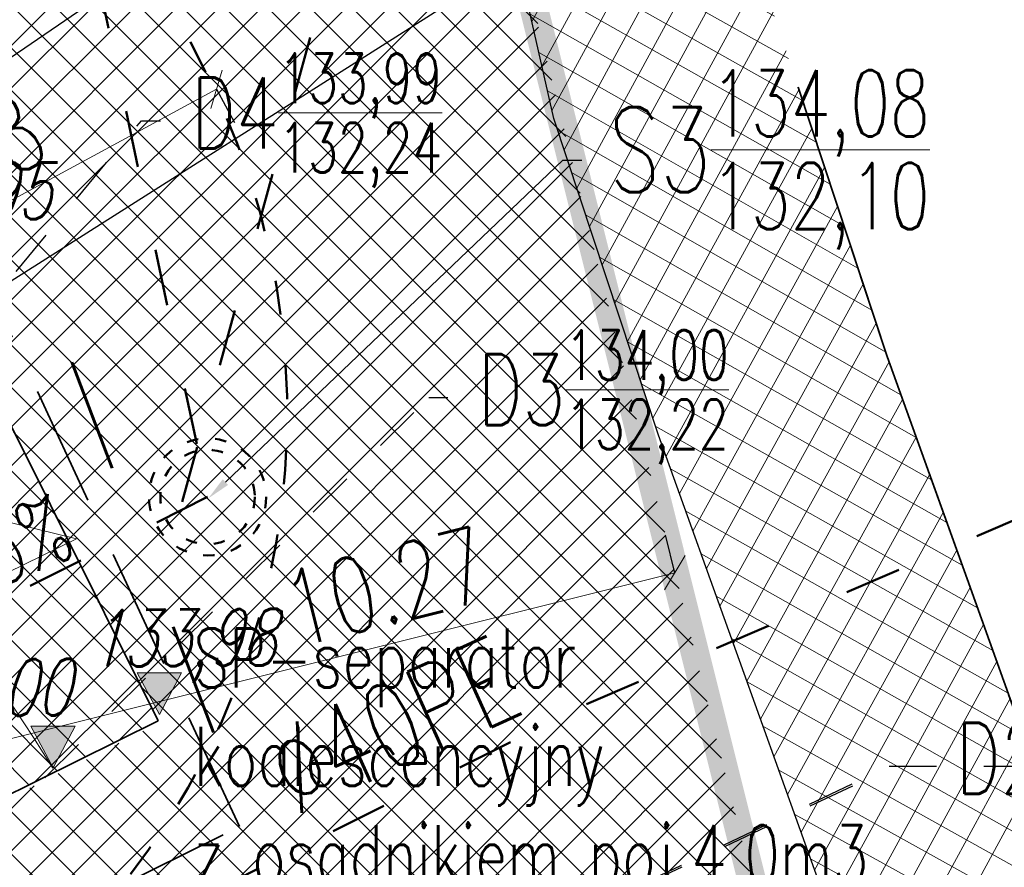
# Model space of a CAD drawing. Header units: metres. Extents: x 7472034 to 8439876, y 5890181 to 5961460.
# Tile 169 of 202: x 8439532 to 8439542, y 5890392 to 5890401. Entities that reach past the tile are written whole.
import ezdxf
from ezdxf import colors
from ezdxf.entities.mleader import LeaderData, LeaderLine
from ezdxf.math import Vec2, Vec3

# ---------------------------------------------------------------- set-up
doc = ezdxf.new("R2010")
doc.units = ezdxf.units.M
doc.header["$MEASUREMENT"] = 0
for name, pattern in [('$0$L218_500', [1, 0.5, -0.5]), ('ACAD_ISO03W100', [30, 12, -18]), ('ACAD_ISO10W100', [18, 12, -3, 0, -3]), ('BUW', [1.5, 1, -0.5]), ('CENTER', [2, 1.25, -0.25, 0.25, -0.25]), ('DASHED', [19.049999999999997, 12.7, -6.349999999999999]), ('DASHED2', [0.375, 0.25, -0.125])]:
    doc.linetypes.add(name, pattern=pattern)
doc.layers.get('0').update_dxf_attribs({"linetype": 'CONTINUOUS', "lineweight": 5})
doc.layers.get('Defpoints').update_dxf_attribs({"linetype": 'CONTINUOUS'})
for name, color, linetype in [('# oś', 3, 'CONTINUOUS'), ('100_rzut_wym_wew', 7, 'CONTINUOUS'), ('2D - Ogólne', 7, 'CONTINUOUS'), ('_IS.BLOK.KD.doziemne', 7, 'CONTINUOUS'), ('_IS.BLOK.WODA', 7, 'CONTINUOUS'), ('malowanki', 252, 'CONTINUOUS')]:
    doc.layers.add(name, color=color, linetype=linetype)
for name, color, linetype, lineweight in [('### Krawężnik', 6, 'CONTINUOUS', 35), ('### rzędne', 172, 'CONTINUOUS', 35), ('__GRANICA', 5, 'ACAD_ISO03W100', 80), ('_a_widok', 7, 'CONTINUOUS', 5), ('_IS.2P.KS.rura', 32, 'ACAD_ISO03W100', 50), ('_IS.KD.opis.2', 7, 'CONTINUOUS', 18), ('_IS.P.WOD.rura', 150, 'ACAD_ISO03W100', 50), ('_IS.P.WODA.opis.2', 152, 'CONTINUOUS', 18), ('_STREFA.ODDZIALYWANIA', 32, 'DASHED2', 35), ('a_opisy', 7, 'CONTINUOUS', 18), ('E_Kable_ziemia2', 10, 'DASHED', 35), ('E_OPIS_170', 170, 'CONTINUOUS', 30), ('KOLOR-OBIEKT', 21, 'CONTINUOUS', 13), ('T_strefa-8', 20, 'ACAD_ISO03W100', 50), ('ZAG-obrys 018 wymiary', 7, 'CONTINUOUS', 18), ('ZAG-OBRYS070', 7, 'CONTINUOUS', 70), ('ZAG-OPIS_020', 7, 'CONTINUOUS', 25)]:
    doc.layers.add(name, color=color, linetype=linetype, lineweight=lineweight)
doc.layers.add('_IS_NO', color=11, linetype='CONTINUOUS', lineweight=20, plot=False)
doc.styles.add('DIM', font='simplex.shx', dxfattribs={"width": 0.8})
doc.styles.add('ROMANS', font='ROMANS.shx', dxfattribs={"width": 0.8})
doc.styles.add('RS', font='Romans.shx', dxfattribs={"width": 0.7})
doc.styles.add('style2', font='romans.shx', dxfattribs={"width": 0.7, "oblique": 15})
doc.dimstyles.new('1', dxfattribs={"dimscale": 0.04, "dimtxt": 5, "dimasz": 25, "dimexe": 1, "dimexo": 0, "dimgap": 1, "dimtad": 1, "dimdec": 1, "dimrnd": 0.5, "dimdsep": 46, "dimtxsty": 'ROMANS', "dimcen": 0, "dimclrt": 2, "dimadec": 0, "dimazin": 0, "dimtfac": 1, "dimtdec": 1, "dimtofl": 0, "dimtmove": 2, "dimatfit": 3, "dimfxl": 0, "dimtolj": 1, "dimarcsym": 0})
doc.dimstyles.new('DIM-WEW_500', dxfattribs={"dimscale": 5, "dimtxt": 18, "dimasz": 10, "dimexe": 4, "dimexo": 8, "dimgap": 5, "dimtad": 1, "dimlfac": 0.01, "dimzin": 9, "dimdsep": 46, "dimtxsty": 'DIM', "dimblk": 'ARCHTICK', "dimcen": 5, "dimclrt": 112, "dimadec": 4, "dimazin": 2, "dimtfac": 4, "dimtmove": 0, "dimatfit": 3, "dimldrblk": 'ARCHTICK', "dimfxl": 0, "dimtolj": 1, "dimlwd": 13, "dimarcsym": 0})
pattern_1 = [(45, (967499.2092647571, -71042.97165620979), (-0.2245064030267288, 0.2245064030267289), []), (135, (967499.2092647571, -71042.97165620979), (-0.2245064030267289, -0.2245064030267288), [])]

# ---------------------------------------------------------------- blocks, each defined once
blk = doc.blocks.new('_Oblique')
at = {"color": 0, "linetype": 'ByBlock', "lineweight": -2}
blk.add_line((-0.5, -0.5), (0.5, 0.5), dxfattribs=at)
blk = doc.blocks.new('*D65')
at = {"layer": 'Defpoints', "color": 0, "linetype": 'Continuous'}
for p in [(8439538.674382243, 5890394.801911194), (8439538.71687279, 5890394.631826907), (8439528.750976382, 5890392.142141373, 2.493151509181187e-06)]:
    blk.add_point(p, dxfattribs=at)
at = {"layer": 'ZAG-obrys 018 wymiary', "color": 0, "linetype": 'Continuous', "lineweight": -2}
for p, q in [((8439538.674382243, 5890394.801911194), (8439538.577433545, 5890395.189984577)), ((8439528.708485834, 5890392.312225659), (8439528.611537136, 5890392.700299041))]:
    blk.add_line(p, q, dxfattribs=at)
at = {"layer": 'ZAG-obrys 018 wymiary', "color": 0, "linetype": 'Continuous', "lineweight": 13}
blk.add_line((8439528.708485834, 5890392.312225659), (8439538.674382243, 5890394.801911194), dxfattribs=at)
at = {"layer": 'ZAG-obrys 018 wymiary', "color": 0, "linetype": 'Continuous', "lineweight": 13, "xscale": 0.3, "yscale": 0.3, "zscale": 0.3}
for p, rotation in [((8439538.674382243, 5890394.801911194), 14.0265651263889), ((8439528.708485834, 5890392.312225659), 194.0265651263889)]:
    blk.add_blockref('_Oblique', p, dxfattribs=dict(at, rotation=rotation))
at = {"layer": 'ZAG-obrys 018 wymiary', "color": 112, "linetype": 'Continuous', "lineweight": 25, "insert": (8439535.611968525, 5890394.655297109), "char_height": 0.8, "attachment_point": 5, "rotation": 14.026565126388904, "style": 'RS'}
blk.add_mtext('\\A1;10.27', dxfattribs=at)
blk = doc.blocks.new('_ArchTick')
at = {"layer": '100_rzut_wym_wew', "color": 0, "linetype": 'Continuous', "const_width": 0.15}
blk.add_lwpolyline([(-0.5, -0.5), (0.5, 0.5)], dxfattribs=at)
blk = doc.blocks.new('woda.przylacze')
at = {"layer": '_IS.P.WOD.rura', "color": 154, "ltscale": 0.05, "elevation": 7.13578940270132e-07}
blk.add_lwpolyline([(7472027.849923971, 5961434.23593935), (7472029.149326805, 5961431.647069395), (7472038.533594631, 5961436.357211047), (7472049.669792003, 5961441.145896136)], dxfattribs=at)
at = {"layer": '_IS.P.WODA.opis.2', "color": 0, "linetype": 'Continuous', "style": 'RS', "width": 0.7}
blk.add_text('∅40PE', height=0.8999999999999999, rotation=24.29094971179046, dxfattribs=at).set_placement((7472035.435982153, 5961435.167671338, -1.509204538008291e-07))
blk = doc.blocks.new('A$C5FF37710')
at = {"layer": '### rzędne', "color": 0, "lineweight": 13, "flags": 128}
blk.add_lwpolyline([(79.36184161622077, 24.9131288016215), (82.64189375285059, 26.51879216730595), (81.59079894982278, 26.77609032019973)], dxfattribs=at)
blk = doc.blocks.new('*D112')
at = {"layer": 'Defpoints', "color": 0, "linetype": 'Continuous'}
for p in [(8439533.497023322, 5890400.520014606, 4.986303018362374e-06), (8439533.820190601, 5890399.922963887), (8439526.458159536, 5890396.7100695, 2.493151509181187e-06)]:
    blk.add_point(p, dxfattribs=at)
at = {"layer": 'ZAG-obrys 018 wymiary', "color": 0, "linetype": 'Continuous', "lineweight": 13}
blk.add_line((8439526.781326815, 5890396.11301878), (8439533.820190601, 5890399.922963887), dxfattribs=at)
at = {"layer": 'ZAG-obrys 018 wymiary', "color": 0, "linetype": 'Continuous', "lineweight": -2}
for p, q in [((8439533.820190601, 5890399.922963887), (8439534.010596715, 5890399.571189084)), ((8439526.781326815, 5890396.11301878), (8439526.97173293, 5890395.761243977))]:
    blk.add_line(p, q, dxfattribs=at)
at = {"layer": 'ZAG-obrys 018 wymiary', "color": 0, "linetype": 'Continuous', "lineweight": 13, "xscale": 0.3, "yscale": 0.3, "zscale": 0.3}
for p, rotation in [((8439533.820190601, 5890399.922963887), 28.42547552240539), ((8439526.781326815, 5890396.11301878), 208.4254755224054)]:
    blk.add_blockref('_Oblique', p, dxfattribs=dict(at, rotation=rotation))
at = {"layer": 'ZAG-obrys 018 wymiary', "color": 112, "linetype": 'Continuous', "lineweight": 25, "insert": (8439531.687062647, 5890399.450614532), "char_height": 0.8, "attachment_point": 5, "rotation": 28.42547552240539, "style": 'RS'}
blk.add_mtext('\\A1;8', dxfattribs=at)
blk = doc.blocks.new('A$C57F34CC8')
at = {"layer": '__GRANICA', "color": 246, "lineweight": 60, "ltscale": 0.1}
blk.add_lwpolyline([(104.5474768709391, 61.49084398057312), (124.7534257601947, 8.664832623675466), (116.2782638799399, -2.598389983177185e-07), (87.50180485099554, 5.853071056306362), (75.53745610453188, 9.185393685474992), (65.1202681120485, 10.79332474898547), (52.65768154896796, 12.23814885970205), (35.11359243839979, 14.25579591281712), (31.17050394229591, 14.72508112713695), (-8.847564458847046e-07, 23.87893649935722)], dxfattribs=at)
blk = doc.blocks.new('A$C1BBD5E53')
at = {"layer": '_IS.2P.KS.rura', "color": 36, "ltscale": 0.05, "elevation": 3.591557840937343e-06}
blk.add_lwpolyline([(-9.30522777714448, 17.11118295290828), (-7.484045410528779, 23.71157848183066), (4.969999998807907, 26.90000000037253)], dxfattribs=at)
blk = doc.blocks.new('A$C1D2679FE')
at = {"layer": 'KOLOR-OBIEKT', "lineweight": 9, "ltscale": 200}
h = blk.add_hatch(dxfattribs=at)
h.set_pattern_fill('ANSI37', color=253, scale=0.1, angle=16)
h.set_pattern_definition([(61, (-7471780.020262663, -5961378.212846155), (-0.2776917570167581, 0.153927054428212), []), (151, (-7471780.020262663, -5961378.212846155), (-0.153927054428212, -0.2776917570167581), [])])
edge = h.paths.add_edge_path()
edge.add_line((196.975401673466, 33.54016214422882), (192.3495923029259, 34.13512154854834))
edge.add_line((192.3495923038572, 34.13512154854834), (187.7176397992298, 34.7308710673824))
edge.add_line((187.7176398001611, 34.7308710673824), (178.5077782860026, 36.15998750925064))
edge.add_line((178.5077782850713, 36.15998750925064), (176.6601969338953, 36.5026140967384))
edge.add_arc((181.3685569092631, 38.18527459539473), 5.000000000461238, 199.6657310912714, 261.1796204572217)
edge.add_line((180.6018702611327, 33.24440507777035), (187.358021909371, 32.19603671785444))
edge.add_line((187.3580219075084, 32.19603671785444), (192.0230219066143, 31.59603671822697))
edge.add_line((192.0230219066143, 31.59603671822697), (196.6880219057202, 30.9960367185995))
edge.add_line((196.6880219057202, 30.9960367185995), (201.9780219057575, 30.48103671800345))
edge.add_line((201.9780219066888, 30.48103671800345), (207.2680219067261, 29.96603671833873))
edge.add_line((207.2680219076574, 29.96603671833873), (216.468021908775, 29.35603671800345))
edge.add_line((216.4680219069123, 29.35603671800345), (221.8830219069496, 29.11103671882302))
edge.add_line((221.8830219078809, 29.11103671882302), (227.2980219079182, 28.86603671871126))
edge.add_line((227.2980219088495, 28.86603671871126), (233.718021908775, 28.60103671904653))
edge.add_line((233.7180219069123, 28.60103671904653), (240.1380219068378, 28.33603671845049))
edge.add_line((240.1380219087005, 28.33603671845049), (245.3280219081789, 28.076036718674))
edge.add_line((245.3280219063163, 28.076036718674), (246.1380219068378, 28.00603671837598))
edge.add_line((246.1380219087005, 28.00603671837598), (248.4280219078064, 27.98603671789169))
edge.add_line((248.4280219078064, 27.98603671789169), (251.4080219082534, 28.33603671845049))
edge.add_line((251.4080219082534, 28.33603671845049), (255.3380219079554, 29.13603671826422))
edge.add_line((255.3380219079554, 29.13603671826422), (258.1480219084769, 30.35603671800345))
edge.add_line((258.1480219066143, 30.35603671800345), (260.6280219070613, 32.076036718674))
edge.add_line((260.6280219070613, 32.076036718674), (262.7080219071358, 34.29603671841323))
edge.add_line((262.7080219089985, 34.29603671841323), (264.3880219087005, 36.826036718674))
edge.add_line((264.3880219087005, 36.826036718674), (265.608021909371, 39.59603671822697))
edge.add_line((265.6080219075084, 39.59603671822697), (266.4080219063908, 42.53603671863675))
edge.add_line((266.4080219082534, 42.53603671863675), (266.6380219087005, 45.60603671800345))
edge.add_line((266.6380219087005, 45.60603671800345), (266.3380219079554, 48.59603671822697))
edge.add_line((266.3380219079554, 48.59603671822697), (265.628021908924, 51.53603671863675))
edge.add_line((265.6280219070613, 51.53603671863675), (264.5280219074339, 54.28603671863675))
edge.add_line((264.5280219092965, 54.28603671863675), (263.3880219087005, 57.11603671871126))
edge.add_line((263.3880219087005, 57.11603671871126), (262.5430219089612, 59.47103671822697))
edge.add_line((262.5430219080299, 59.47103671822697), (261.6980219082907, 61.826036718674))
edge.add_line((261.6980219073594, 61.826036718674), (260.5980219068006, 65.15103671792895))
edge.add_line((260.5980219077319, 65.15103671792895), (259.4980219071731, 68.47603671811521))
edge.add_line((259.4980219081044, 68.47603671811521), (257.3916487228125, 67.77919145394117))
edge.add_line((257.3916487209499, 67.77919145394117), (258.1675714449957, 64.34697791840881))
edge.add_line((258.167571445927, 64.34697791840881), (259.2776264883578, 60.99158426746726))
edge.add_line((259.2776264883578, 60.99158426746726), (260.1334384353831, 58.60645156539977))
edge.add_line((260.1334384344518, 58.60645156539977), (260.9950570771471, 56.20513570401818))
edge.add_line((260.9950570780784, 56.20513570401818), (262.1522789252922, 53.33238322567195))
edge.add_line((262.1522789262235, 53.33238322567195), (263.1827648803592, 50.75616833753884))
edge.add_line((263.1827648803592, 50.75616833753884), (263.8083402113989, 48.16575780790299))
edge.add_line((263.8083402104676, 48.16575780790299), (264.0684198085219, 45.57363114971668))
edge.add_line((264.0684198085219, 45.57363114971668), (263.8734869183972, 42.97170083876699))
edge.add_line((263.8734869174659, 42.97170083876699), (263.1880731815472, 40.45280535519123))
edge.add_line((263.1880731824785, 40.45280535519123), (262.1337886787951, 38.05906103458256))
edge.add_line((262.1337886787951, 38.05906103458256), (260.6936748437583, 35.89031817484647))
edge.add_line((260.6936748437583, 35.89031817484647), (258.9457271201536, 34.02472012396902))
edge.add_line((258.9457271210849, 34.02472012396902), (256.8967191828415, 32.60363397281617))
edge.add_line((256.8967191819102, 32.60363397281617), (254.5645412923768, 31.59108698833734))
edge.add_line((254.5645412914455, 31.59108698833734), (251.0026761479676, 30.86602538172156))
edge.add_line((251.0026761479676, 30.86602538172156), (248.2893446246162, 30.54734550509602))
edge.add_line((248.2893446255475, 30.54734550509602), (246.2595893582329, 30.56507262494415))
edge.add_line((246.2595893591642, 30.56507262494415), (245.5023283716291, 30.63051493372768))
edge.add_line((245.5023283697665, 30.63051493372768), (240.2548571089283, 30.89339403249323))
edge.add_line((240.2548571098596, 30.89339403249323), (233.8236017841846, 31.1588586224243))
edge.add_line((233.8236017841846, 31.1588586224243), (227.4086662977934, 31.42364957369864))
edge.add_line((227.4086662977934, 31.42364957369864), (221.9987299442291, 31.66842047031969))
edge.add_line((221.9987299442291, 31.66842047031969), (217.4544723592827, 31.90290945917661))
edge.add_line((217.4544723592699, 31.90290945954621), (217.0910134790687, 31.92589690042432))
edge.add_line((217.0910134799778, 31.92589689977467), (214.8768218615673, 32.06593639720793))
edge.add_line((214.876821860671, 32.06593639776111), (207.0033997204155, 32.56390146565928))
edge.add_line((207.0033997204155, 32.56390146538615), (202.2260741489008, 33.02899081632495))
edge.add_line((202.2260741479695, 33.02899081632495), (196.975401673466, 33.54016214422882))
at = {"layer": '# oś', "color": 0, "linetype": 'ACAD_ISO10W100', "ltscale": 0.25, "flags": 128}
blk.add_lwpolyline([(264.902814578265, 60.29649329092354, -0.005171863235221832), (261.8965926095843, 69.18452411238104), (260.8442281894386, 73.16178714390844), (260.0572125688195, 76.13620204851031), (259.1156546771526, 79.69468766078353), (257.9599905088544, 84.74673804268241), (256.2517679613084, 92.20105226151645)], format="xyb", dxfattribs=at)
at = {"layer": '### Krawężnik', "color": 0, "linetype": 'Continuous', "flags": 128}
blk.add_lwpolyline([(263.3880219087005, 57.11603671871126), (262.5430219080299, 59.47103671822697), (261.6980219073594, 61.826036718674), (260.7543637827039, 64.67845787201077)], dxfattribs=at)
at = {"layer": '2D - Ogólne', "flags": 128}
blk.add_lwpolyline([(263.1827648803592, 50.75616833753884), (262.1522789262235, 53.33238322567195), (260.9950570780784, 56.20513570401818), (260.1334384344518, 58.60645156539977), (259.2776264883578, 60.99158426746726), (258.167571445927, 64.34697791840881), (257.3916487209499, 67.77919145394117)], dxfattribs=at)
blk = doc.blocks.new('23123')
at = {"layer": 'a_opisy', "linetype": '$0$L218_500'}
blk.add_hatch(color=250, dxfattribs=at).paths.add_polyline_path([(8443019.232991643, 5888878.045012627), (8443018.761079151, 5888878.045012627), (8443018.28916666, 5888878.045012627), (8443018.761079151, 5888877.16129482)])
at = {"layer": 'a_opisy', "color": 250, "linetype": 'CENTER'}
for points in [[(8443018.28916666, 5888878.045012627), (8443018.761079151, 5888878.045012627)], [(8443019.232991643, 5888878.045012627), (8443018.761079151, 5888877.16129482), (8443018.28916666, 5888878.045012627)], [(8443018.28916666, 5888878.045012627), (8443018.761079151, 5888877.16129482), (8443019.232991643, 5888878.045012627)], [(8443019.232991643, 5888878.045012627), (8443018.761079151, 5888878.045012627)]]:
    blk.add_lwpolyline(points, dxfattribs=at)
blk = doc.blocks.new('A$C2C426404')
at = {"layer": '_IS_NO', "ltscale": 0.1}
blk.add_open_spline([(87.94972805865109, 32.60965803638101), (88.54093348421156, 31.76902920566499), (91.19964281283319, 30.37590532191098), (93.3540958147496, 26.84746823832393)], degree=3, dxfattribs=at)
at = {"layer": '### rzędne', "color": 0, "linetype": '$0$L218_500', "lineweight": 25, "xscale": 0.5, "yscale": 0.5, "zscale": 0.5}
for p in [(-4221414.898595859, -2944411.164582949), (-4221416.024215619, -2944411.729006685)]:
    blk.add_blockref('23123', p, dxfattribs=at)
at = {"layer": '### rzędne', "color": 0, "linetype": 'CENTER', "lineweight": 25, "char_height": 0.6, "attachment_point": 1, "style": 'style2'}
for s, insert, rotation in [('133,95', (91.35196286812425, 33.24845771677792), 0.4319074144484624), ('133,98', (93.73207508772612, 28.52215454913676), 0.4319074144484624), ('134,00', (91.55383674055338, 27.9917621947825), 0.43190741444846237)]:
    blk.add_mtext(s, dxfattribs=dict(at, insert=insert, rotation=rotation))
blk = doc.blocks.new('KS.P.I')
at = {"layer": '_IS.2P.KS.rura', "ltscale": 0.05}
for p, q in [((7472029.611702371, 5961461.710326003), (7472034.427346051, 5961439.024563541)), ((7472034.523358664, 5961438.550393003, 2.493151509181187e-06), (7472028.839425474, 5961435.697518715, 2.493151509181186e-06))]:
    blk.add_line(p, q, dxfattribs=at)
at = {"layer": '_IS.2P.KS.rura', "ltscale": 0.01}
for radius in [0.62, 0.5]:
    blk.add_circle((7472034.523358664, 5961438.550393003, 2.493151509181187e-06), radius, dxfattribs=at)
at = {"layer": '_a_widok', "insert": (7472031.126797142, 5961437.892964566, 1.563745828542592e-06), "char_height": 0.6, "width": 8.844456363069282, "attachment_point": 2, "rotation": 22, "style": 'RS'}
blk.add_mtext('\\A1;{\\H1.2x;%%C160/2,5%}', dxfattribs=at)
at = {"layer": '_a_widok'}
ml = blk.add_multileader_mtext('Standard', dxfattribs=at)
ml.set_content('\\A1;{\\H1.2x;S3\\H0.78x;\\S134,08/132,10;}', color=256, style='RS')
ml.set_leader_properties()
ml.build(insert=Vec2(0, 0))
ml.multileader.update_dxf_attribs({"text_left_attachment_type": 2, "text_right_attachment_type": 2, "dogleg_length": 0.2, "arrow_head_size": 0.25})
ctx = ml.context
ctx.base_point, ctx.char_height, ctx.arrow_head_size, ctx.landing_gap_size, ctx.plane_origin = Vec3(7472038.484542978, 5961442.118105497), 0.75, 0.25, 0.25, Vec3(7472010.296610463, 5961444.833997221)
ctx.left_attachment, ctx.right_attachment, ctx.text_align_type = 2, 2, 1
notes = []
notes.append((ctx, [(0, (1, 1, 0), (7472038.284542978, 5961442.118105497), (1, 0), 0.2, [(3, [(7472034.531170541, 5961438.535461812)], 0, [])])]))
ctx.mtext.insert, ctx.mtext.width, ctx.mtext.alignment, ctx.mtext.flow_direction = Vec3(7472040.471242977, 5961443.070819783), 8.844456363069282, 2, 5
for ctx, leaders in notes:
    for number, flags, end, landing, length, lines in leaders:
        leader = LeaderData()
        leader.index, (leader.has_last_leader_line, leader.has_dogleg_vector, leader.attachment_direction) = number, flags
        leader.last_leader_point, leader.dogleg_vector, leader.dogleg_length = Vec3(end), Vec3(landing), length
        for number, points, colour, breaks in lines:
            line = LeaderLine()
            line.index, line.vertices, line.color, line.breaks = number, Vec3.list(points), colors.encode_raw_color(colour), breaks
            leader.lines.append(line)
        ctx.leaders.append(leader)
blk = doc.blocks.new('Elektryk_v3')
at = {"layer": 'E_Kable_ziemia2', "color": 1, "ltscale": 0.1}
blk.add_lwpolyline([(-47.995441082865, -75.12338280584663), (-39.47770220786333, -71.02047101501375), (-28.359589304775, -73.6234334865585), (-29.27095957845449, -80.11922698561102), (-27.97647697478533, -82.44547663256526), (-13.99008785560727, -86.05215857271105), (-7.757099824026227, -86.53363337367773), (-3.364043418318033, -85.10968956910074), (2.010407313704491, -82.48466392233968), (2.010407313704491, -82.48466392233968), (6.782775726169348, -79.95534261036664), (12.44286250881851, -77.00296626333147), (12.65006005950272, -76.4139361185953), (9.372079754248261, -69.28661691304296), (17.62382033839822, -65.1038746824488), (18.05794266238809, -65.39319132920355), (24.48295167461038, -62.19143118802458), (21.93503779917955, -56.69791478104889), (21.70304629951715, -56.5877435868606), (17.90186174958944, -58.12423577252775)], dxfattribs=at)
at = {"layer": 'E_OPIS_170', "color": 0, "lineweight": 20, "annotation_type": 0, "has_hookline": 1, "hookline_direction": 0, "text_width": 11.66}
blk.add_leader([(17.90725039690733, -59.05179347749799), (47.72649897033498, -40.12490082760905), (48.12649897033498, -40.12490082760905)], dimstyle='1', override={"dimasz": 10}, dxfattribs=at)
blk = doc.blocks.new('JPII.KD_aktualizacja rzędnych_20.12.2024')
at = {"layer": '_IS.KD.opis.2', "color": 0}
ml = blk.add_multileader_mtext('Standard', dxfattribs=at)
ml.set_content('\\A1;{\\C132;D4\\H0.7x;\\C256;\\S133,99/132,24;}', style='RS')
ml.set_leader_properties()
ml.build(insert=Vec2(0, 0))
ml.multileader.update_dxf_attribs({"text_left_attachment_type": 2, "text_right_attachment_type": 2, "dogleg_length": 0.2, "arrow_head_size": 0.25})
ctx = ml.context
ctx.base_point, ctx.char_height, ctx.arrow_head_size, ctx.landing_gap_size, ctx.plane_origin = Vec3(8438673.605064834, 5890695.396653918, 2.789817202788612e-06), 0.75, 0.25, 0.3, Vec3(8438627.632141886, 5890675.554541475, 2.789817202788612e-06)
ctx.left_attachment, ctx.right_attachment, ctx.text_align_type = 2, 2, 1
notes = []
notes.append((ctx, [(0, (1, 1, 0), (8438673.405064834, 5890695.396653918, 2.789817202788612e-06), (1, 0), 0.2, [(3, [(8438669.99898194, 5890691.301464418, 2.789817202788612e-06)], 0, [])])]))
ctx.mtext.insert, ctx.mtext.width, ctx.mtext.alignment, ctx.mtext.flow_direction = Vec3(8438675.260064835, 5890696.109153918, 2.789817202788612e-06), 9.34447490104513, 2, 5
ml = blk.add_multileader_mtext('Standard', dxfattribs=at)
ml.set_content('\\A1;{\\C132;D3\\H0.7x;\\C256;\\S134,00/132,22;}', style='RS')
ml.set_leader_properties()
ml.build(insert=Vec2(0, 0))
ml.multileader.update_dxf_attribs({"text_left_attachment_type": 2, "text_right_attachment_type": 2, "dogleg_length": 0.2, "arrow_head_size": 0.25})
ctx = ml.context
ctx.base_point, ctx.char_height, ctx.arrow_head_size, ctx.landing_gap_size, ctx.plane_origin = Vec3(8438676.648846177, 5890692.465106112), 0.75, 0.25, 0.3, Vec3(8438628.41687835, 5890671.106230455)
ctx.left_attachment, ctx.right_attachment, ctx.text_align_type = 2, 2, 1
notes.append((ctx, [(0, (1, 1, 0), (8438676.448846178, 5890692.465106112), (1, 0), 0.2, [(3, [(8438670.783718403, 5890686.853153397)], 0, [])])]))
ctx.mtext.insert, ctx.mtext.width, ctx.mtext.alignment, ctx.mtext.flow_direction = Vec3(8438678.295096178, 5890693.177606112), 9.34447490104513, 2, 5
ml = blk.add_multileader_mtext('Standard', dxfattribs=at)
ml.set_content('\\pxsm1,qj;{\\H0.83333x;SP-separator \\Pkoalescencyjny \\Pz osadnikiem poj.4,0m3}', style='RS')
ml.set_leader_properties()
ml.build(insert=Vec2(0, 0))
ml.multileader.update_dxf_attribs({"text_left_attachment_type": 2, "text_right_attachment_type": 2, "dogleg_length": 0.2, "arrow_head_size": 0.25})
ctx = ml.context
ctx.base_point, ctx.char_height, ctx.arrow_head_size, ctx.landing_gap_size, ctx.plane_origin, ctx.plane_x_axis, ctx.plane_y_axis = Vec3(8438683.755942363, 5890688.560688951), 0.75, 0.25, 0.3, Vec3(8438744.002635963, 5890664.607590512), Vec3(0.9999999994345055, 3.363018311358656e-05), Vec3(-3.363018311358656e-05, 0.9999999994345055)
ctx.left_attachment, ctx.right_attachment, ctx.text_align_type = 2, 2, 1
notes.append((ctx, [(0, (1, 1, 0), (8438681.322607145, 5890688.560607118), (0.9999999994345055, 3.363018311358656e-05), 4.089578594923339, [(0, [(8438672.129473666, 5890684.171933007)], 0, [])])]))
ctx.mtext.insert, ctx.mtext.text_direction, ctx.mtext.rotation, ctx.mtext.width, ctx.mtext.defined_height, ctx.mtext.alignment, ctx.mtext.flow_direction = Vec3(8438688.066293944, 5890690.01916141), Vec3(0.9999999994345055, 3.363018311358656e-05), 3.363018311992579e-05, 28.21841685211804, 0.7279256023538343, 2, 5
ml = blk.add_multileader_mtext('Standard', dxfattribs=at)
ml.set_content('\\A1;{\\C132;D2\\H0.7x;\\C256;\\S133,90/130,19;}', style='RS')
ml.set_leader_properties()
ml.build(insert=Vec2(0, 0))
ml.multileader.update_dxf_attribs({"text_left_attachment_type": 2, "text_right_attachment_type": 2, "dogleg_length": 0.2, "arrow_head_size": 0.25})
ctx = ml.context
ctx.base_point, ctx.char_height, ctx.arrow_head_size, ctx.landing_gap_size, ctx.plane_origin = Vec3(8438681.708829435, 5890688.560662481), 0.75, 0.25, 0.3, Vec3(8438626.012781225, 5890671.259966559)
ctx.left_attachment, ctx.right_attachment, ctx.text_align_type = 2, 2, 1
notes.append((ctx, [(0, (1, 1, 0), (8438681.37272528, 5890688.560662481), (1, 0), 0.33610415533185, [(3, [(8438672.129473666, 5890684.171933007)], 0, [])])]))
ctx.mtext.insert, ctx.mtext.width, ctx.mtext.defined_height, ctx.mtext.alignment, ctx.mtext.flow_direction = Vec3(8438683.355079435, 5890689.273162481), 19.9764544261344, 2.781409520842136, 2, 5
for ctx, leaders in notes:
    for number, flags, end, landing, length, lines in leaders:
        leader = LeaderData()
        leader.index, (leader.has_last_leader_line, leader.has_dogleg_vector, leader.attachment_direction) = number, flags
        leader.last_leader_point, leader.dogleg_vector, leader.dogleg_length = Vec3(end), Vec3(landing), length
        for number, points, colour, breaks in lines:
            line = LeaderLine()
            line.index, line.vertices, line.color, line.breaks = number, Vec3.list(points), colors.encode_raw_color(colour), breaks
            leader.lines.append(line)
        ctx.leaders.append(leader)

msp = doc.modelspace()

# ---------------------------------------------------------------- hatches: boundary and pattern name
at = {"layer": 'KOLOR-OBIEKT', "lineweight": 9}
h = msp.add_hatch(dxfattribs=at)
h.set_pattern_fill('ANSI37', color=73, scale=0.1)
h.set_pattern_definition(pattern_1)
edge = h.paths.add_edge_path()
edge.add_arc((8439443.60123986, 5890379.17988472), 6.652831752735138, 296.7043321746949, 335.0331150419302)
edge.add_arc((8439476.194075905, 5890367.917634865), 27.87464989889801, 155.1393615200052, 162.3446315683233, ccw=False)
edge.add_arc((8439457.399943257, 5890376.211109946), 7.345078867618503, 127.98309878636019, 152.2023641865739, ccw=False)
edge.add_arc((8439457.741930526, 5890376.488713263), 7.349948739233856, 107.1989600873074, 131.4182254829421, ccw=False)
edge.add_line((8439455.568618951, 5890383.509999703), (8439473.898437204, 5890392.710084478))
edge.add_arc((8439481.742870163, 5890376.384611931), 18.11232128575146, 99.26977735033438, 115.6644084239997, ccw=False)
edge.add_line((8439478.825278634, 5890394.260401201), (8439481.377171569, 5890394.321440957))
edge.add_arc((8439482.909595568, 5890377.390082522), 17.00056533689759, 88.22393661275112, 95.17163768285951, ccw=False)
edge.add_arc((8439482.561499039, 5890405.235869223), 10.88860248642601, 274.6092070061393, 298.9976789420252)
edge.add_arc((8443006.923870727, 5883371.657126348), 7856.29059094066, 116.59181359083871, 116.61107962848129, ccw=False)
edge.add_arc((8439465.895823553, 5890431.340313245), 42.15757971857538, 305.2087751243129, 306.7865132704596)
edge.add_arc((8439488.80074795, 5890400.283338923), 3.577668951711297, 310.8590814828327, 340.7280968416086)
edge.add_line((8439492.177934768, 5890399.102523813), (8439493.275267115, 5890403.980640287))
edge.add_line((8439493.275267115, 5890403.980640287), (8439502.266345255, 5890408.28072203))
edge.add_line((8439502.266345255, 5890408.28072203), (8439504.844191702, 5890407.694009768))
edge.add_line((8439504.844191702, 5890407.694009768), (8439506.125281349, 5890405.329609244))
edge.add_arc((8439507.019670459, 5890405.776898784), 0.9999999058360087, 206.5699188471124, 283.6833393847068)
edge.add_line((8439507.256226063, 5890404.805280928), (8439511.624560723, 5890406.970734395))
edge.add_line((8439511.624560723, 5890406.970734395), (8439511.39896348, 5890407.420225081))
edge.add_line((8439511.39896348, 5890407.420225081), (8439510.561982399, 5890407.017405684))
edge.add_line((8439510.561982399, 5890407.017405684), (8439509.330427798, 5890409.481424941))
edge.add_line((8439509.330427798, 5890409.481424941), (8439512.635426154, 5890411.138401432))
edge.add_line((8439512.635426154, 5890411.138401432), (8439512.638568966, 5890411.136467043))
edge.add_line((8439512.638568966, 5890411.136467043), (8439515.998443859, 5890412.829496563))
edge.add_line((8439515.998443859, 5890412.829496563), (8439517.239018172, 5890410.325621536))
edge.add_line((8439517.239018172, 5890410.325621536), (8439513.919446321, 5890408.633274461))
edge.add_line((8439513.919446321, 5890408.633274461), (8439514.091312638, 5890408.235941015))
edge.add_line((8439514.091312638, 5890408.235941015), (8439518.839102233, 5890410.604261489))
edge.add_line((8439518.839102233, 5890410.604261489), (8439518.585943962, 5890412.843737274))
edge.add_line((8439518.585943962, 5890412.843737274), (8439518.274555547, 5890413.628049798))
edge.add_line((8439518.274555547, 5890413.628049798), (8439517.839658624, 5890414.494365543))
edge.add_line((8439517.839658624, 5890414.494365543), (8439524.310164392, 5890417.742607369))
edge.add_line((8439524.310164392, 5890417.742607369), (8439525.122207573, 5890416.124990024))
edge.add_line((8439525.122207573, 5890416.124990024), (8439526.840645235, 5890414.670893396))
edge.add_line((8439526.840645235, 5890414.670893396), (8439527.244697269, 5890414.489695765))
edge.add_arc((8439552.769967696, 5890317.570311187), 100.2242811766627, 102.79246926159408, 104.75471345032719, ccw=False)
edge.add_arc((8439529.321881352, 5890420.105147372), 4.960037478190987, 284.6730648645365, 320.3902958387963)
edge.add_arc((8435016.013859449, 5889290.11735932), 4655.555010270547, 14.00691021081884, 14.04831962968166)
edge.add_line((8439532.327549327, 5890420.207226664), (8439525.877549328, 5890423.127226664))
edge.add_line((8439525.877549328, 5890423.127226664), (8439431.028022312, 5890376.803268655))
edge.add_line((8439431.028022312, 5890376.803268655), (8439435.479127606, 5890375.417226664))
edge.add_line((8439435.479127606, 5890375.417226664), (8439446.590932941, 5890373.236661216))
edge = h.paths.add_edge_path()
edge.add_arc((8439530.228804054, 5890405.916425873), 3.001836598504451, 99.44813666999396, 208.2631515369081)
edge.add_line((8439527.5848402, 5890404.494990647), (8439533.209264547, 5890393.206690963))
edge.add_line((8439533.209264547, 5890393.206690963), (8439519.17443581, 5890386.185049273))
edge.add_line((8439519.17443581, 5890386.185049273), (8439523.57812012, 5890377.411604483))
edge.add_line((8439523.57812012, 5890377.411604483), (8439517.455507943, 5890374.324033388))
edge.add_line((8439517.455507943, 5890374.324033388), (8439517.445860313, 5890374.319191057))
edge.add_line((8439517.445860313, 5890374.319191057), (8439517.33905848, 5890374.265585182))
edge.add_line((8439517.33905848, 5890374.265585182), (8439516.815779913, 5890375.308140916))
edge.add_line((8439516.815779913, 5890375.308140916), (8439511.370501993, 5890372.574998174))
edge.add_line((8439511.370501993, 5890372.574998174), (8439511.888417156, 5890371.529804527))
edge.add_line((8439511.888417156, 5890371.529804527), (8439506.425671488, 5890368.787948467))
edge.add_line((8439506.425671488, 5890368.787948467), (8439505.890341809, 5890369.841556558))
edge.add_line((8439505.890341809, 5890369.841556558), (8439505.8884594, 5890369.869391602))
edge.add_line((8439505.8884594, 5890369.869391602), (8439500.283276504, 5890366.97762632))
edge.add_line((8439500.283276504, 5890366.97762632), (8439519.478066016, 5890366.160130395))
edge.add_line((8439519.478066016, 5890366.160130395), (8439542.767549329, 5890378.417226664))
edge.add_line((8439542.767549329, 5890378.417226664), (8439538.675788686, 5890394.802262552))
edge.add_line((8439538.675788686, 5890394.802262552), (8439537.066416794, 5890401.238139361))
edge.add_line((8439537.066416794, 5890401.238139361), (8439535.557306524, 5890407.69906358))
edge.add_arc((8439531.145391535, 5890400.872499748), 8.128158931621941, 57.12596579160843, 99.98506404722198)
edge = h.paths.add_edge_path()
edge.add_line((8439470.194509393, 5890384.137651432), (8439461.355169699, 5890379.697090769))
edge.add_line((8439461.355169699, 5890379.697090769), (8439460.080861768, 5890379.068371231))
edge.add_line((8439460.080861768, 5890379.068371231), (8439457.869254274, 5890377.642639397))
edge.add_arc((8439460.609507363, 5890373.444653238), 5.013190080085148, 123.1346622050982, 204.022759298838)
edge.add_line((8439456.030540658, 5890371.403786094), (8439459.447549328, 5890370.707226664))
edge.add_line((8439459.447549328, 5890370.707226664), (8439480.497107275, 5890367.736747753))
edge.add_line((8439480.497107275, 5890367.736747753), (8439497.963342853, 5890367.082590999))
edge.add_line((8439497.963342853, 5890367.082590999), (8439496.62020549, 5890369.722641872))
edge.add_line((8439496.62020549, 5890369.722641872), (8439494.91788047, 5890373.087302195))
edge.add_arc((8439489.468037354, 5890366.363615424), 8.654984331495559, 50.97371617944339, 58.22889977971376)
edge.add_line((8439494.025120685, 5890373.721722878), (8439490.036071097, 5890376.575637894))
edge.add_line((8439490.036071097, 5890376.575637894), (8439489.954459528, 5890375.592465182))
edge.add_line((8439489.954459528, 5890375.592465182), (8439490.917133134, 5890375.538648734))
edge.add_line((8439490.917133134, 5890375.538648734), (8439490.678913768, 5890371.956837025))
edge.add_line((8439490.678913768, 5890371.956837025), (8439482.55041443, 5890372.440399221))
edge.add_line((8439482.55041443, 5890372.440399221), (8439482.851718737, 5890376.020734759))
edge.add_line((8439482.851718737, 5890376.020734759), (8439487.354100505, 5890375.749064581))
edge.add_line((8439487.354100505, 5890375.749064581), (8439487.521080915, 5890378.34061919))
edge.add_line((8439487.521080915, 5890378.34061919), (8439481.803471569, 5890382.401025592))
edge.add_arc((8439487.942466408, 5890392.088814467), 11.46911116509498, 231.6002274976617, 237.6382272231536, ccw=False)
edge.add_line((8439480.818489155, 5890383.100518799), (8439480.351152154, 5890383.41057529))
edge.add_line((8439480.351152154, 5890383.41057529), (8439479.210044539, 5890382.939428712))
edge.add_line((8439479.210044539, 5890382.939428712), (8439480.412913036, 5890383.399613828))
edge.add_arc((8439474.682487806, 5890375.167564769), 10.03017472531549, 55.15777404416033, 116.5800473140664)
h.paths.add_polyline_path([(8439461.898919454, 5890370.792156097), (8439462.257176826, 5890373.552492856)], flags=16)
h = msp.add_hatch(dxfattribs=at)
h.set_pattern_fill('ANSI37', color=253, scale=0.1)
h.set_pattern_definition(pattern_1)
edge = h.paths.add_edge_path()
edge.add_arc((8439529.163071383, 5890420.279666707), 5.193757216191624, 276.50229096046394, 320.0240354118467, ccw=False)
edge.add_line((8439529.751227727, 5890415.119319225), (8439525.812744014, 5890414.153171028))
edge.add_line((8439525.812744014, 5890414.153171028), (8439519.208160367, 5890410.804184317))
edge.add_line((8439519.208160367, 5890410.804184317), (8439517.988028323, 5890410.126512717))
edge.add_line((8439517.988028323, 5890410.126512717), (8439514.091312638, 5890408.235941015))
edge.add_line((8439514.091312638, 5890408.235941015), (8439511.613697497, 5890406.992378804))
edge.add_line((8439511.613697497, 5890406.992378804), (8439509.258949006, 5890405.810485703))
edge.add_line((8439509.258949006, 5890405.810485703), (8439507.371756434, 5890404.83508177))
edge.add_arc((8439506.940777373, 5890405.737469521), 1.000023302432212, 206.5712342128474, 295.5290722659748, ccw=False)
edge.add_line((8439506.046377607, 5890405.290148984), (8439504.844186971, 5890407.693988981))
edge.add_line((8439504.844186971, 5890407.693988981), (8439502.261629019, 5890408.281795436))
edge.add_line((8439502.261629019, 5890408.281795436), (8439499.350132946, 5890407.011538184))
edge.add_line((8439499.350132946, 5890407.011538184), (8439493.30510976, 5890403.995621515))
edge.add_line((8439493.30510976, 5890403.995621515), (8439492.177918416, 5890399.102451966))
edge.add_arc((8439488.801253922, 5890400.282879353), 3.577047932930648, 293.05521913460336, 340.73119789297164, ccw=False)
edge.add_line((8439490.202090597, 5890396.991537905), (8439487.801423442, 5890395.78932472))
edge.add_arc((8439482.51122255, 5890404.317896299), 10.03607286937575, 278.1216072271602, 301.8109775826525, ccw=False)
edge.add_line((8439483.9290645, 5890394.382480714), (8439478.825278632, 5890394.260401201))
edge.add_arc((8439481.742870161, 5890376.384611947), 18.11232126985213, 99.26977735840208, 115.6644084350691)
edge.add_line((8439473.898437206, 5890392.710084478), (8439455.537130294, 5890383.494194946))
edge.add_arc((8439458.368862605, 5890375.380272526), 8.593860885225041, 109.2388197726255, 150.5606865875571)
edge.add_line((8439450.884668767, 5890379.604167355), (8439456.921008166, 5890377.849276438))
edge.add_line((8439456.921008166, 5890377.849276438), (8439458.055979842, 5890377.519316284))
edge.add_arc((8439462.056345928, 5890374.376166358), 5.087466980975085, 112.4172144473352, 141.842727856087, ccw=False)
edge.add_line((8439460.116249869, 5890379.079181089), (8439470.201913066, 5890384.141371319))
edge.add_arc((8439474.670732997, 5890375.058466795), 10.12272227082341, 52.60385305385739, 116.19734301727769, ccw=False)
edge.add_line((8439480.818489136, 5890383.100518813), (8439494.035062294, 5890373.735722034))
edge.add_arc((8439499.404929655, 5890380.165137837), 8.376924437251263, 230.1312663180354, 239.1071883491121)
edge.add_arc((8439492.046879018, 5890368.073539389), 5.778072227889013, 28.405105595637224, 58.05675779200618, ccw=False)
edge.add_line((8439497.129307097, 5890370.822183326), (8439498.920012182, 5890367.249241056))
edge.add_line((8439498.920012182, 5890367.249241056), (8439502.137476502, 5890368.864147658))
edge.add_line((8439502.137476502, 5890368.864147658), (8439500.881438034, 5890371.366619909))
edge.add_arc((8439501.41146424, 5890371.651481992), 0.6017260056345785, 32.69127385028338, 208.2557647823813, ccw=False)
edge.add_line((8439501.917872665, 5890371.97648152), (8439503.213570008, 5890369.395299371))
edge.add_line((8439503.213570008, 5890369.395299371), (8439521.788261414, 5890378.745992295))
edge.add_line((8439521.788261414, 5890378.745992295), (8439512.863585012, 5890396.520876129))
edge.add_arc((8439515.497668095, 5890397.863594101), 2.956566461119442, 115.92003145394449, 207.0101116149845, ccw=False)
edge.add_line((8439514.20530482, 5890400.522744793), (8439524.043376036, 5890405.489377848))
edge.add_line((8439524.043376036, 5890405.489377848), (8439526.586557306, 5890407.103247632))
edge.add_line((8439526.586557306, 5890407.103247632), (8439529.129738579, 5890408.717117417))
edge.add_arc((8439531.212438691, 5890401.016589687), 7.97720296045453, 58.08019787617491, 105.13424418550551, ccw=False)
edge.add_line((8439535.43023892, 5890407.787551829), (8439533.14312037, 5890416.942853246))
edge = h.paths.add_edge_path(flags=16)
edge.add_line((8439502.061371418, 5890393.458260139), (8439496.04637926, 5890390.43770596))
edge.add_arc((8439496.464019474, 5890389.751908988), 0.8029575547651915, 121.3407965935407, 301.694103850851)
edge.add_line((8439496.8858806, 5890389.068700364), (8439502.900872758, 5890392.089254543))
edge.add_arc((8439502.27990767, 5890392.650368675), 0.83692694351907, 317.898520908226, 465.1363795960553)
edge = h.paths.add_edge_path(flags=16)
edge.add_line((8439505.00109902, 5890384.089630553), (8439500.444638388, 5890381.798632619))
edge.add_arc((8439500.084983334, 5890382.51322949), 0.8000002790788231, 116.620304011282, 296.7160130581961, ccw=False)
edge.add_line((8439499.72652247, 5890383.228426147), (8439504.283989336, 5890385.517420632))
edge.add_arc((8439504.642916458, 5890384.80371257), 0.7988791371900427, -63.361719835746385, 116.69803695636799, ccw=False)
h = msp.add_hatch(dxfattribs=at)
h.set_pattern_fill('ANSI37', color=253, scale=0.1)
h.set_pattern_definition([(45, (967499.202946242, -71042.94610979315), (-0.2245064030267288, 0.2245064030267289), []), (135, (967499.202946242, -71042.94610979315), (-0.2245064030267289, -0.2245064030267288), [])])
edge = h.paths.add_edge_path()
edge.add_line((8439529.129738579, 5890408.717117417), (8439524.043376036, 5890405.489377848))
edge.add_line((8439524.043376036, 5890405.489377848), (8439523.341366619, 5890405.152276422))
edge.add_line((8439523.341366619, 5890405.152276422), (8439530.095304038, 5890391.696047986))
edge.add_line((8439530.095304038, 5890391.696047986), (8439533.202946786, 5890393.232237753))
edge.add_line((8439533.202946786, 5890393.232237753), (8439527.402909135, 5890404.863425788))
edge.add_arc((8439530.258011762, 5890405.897801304), 3.036699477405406, 111.8109874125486, 199.9149521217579, ccw=False)

# ---------------------------------------------------------------- linework, layer by layer
at = {"layer": '### Krawężnik', "color": 251, "linetype": 'ACAD_ISO03W100', "ltscale": 0.1}
msp.add_lwpolyline([(8439542.611230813, 5890392.382773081), (8439541.766230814, 5890394.73777308), (8439540.921230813, 5890397.092773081), (8439539.977572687, 5890399.945194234)], dxfattribs=at)
at = {"layer": '2D - Ogólne', "flags": 128}
msp.add_lwpolyline([(8439542.405973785, 5890386.0229047), (8439541.37548783, 5890388.599119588), (8439540.218265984, 5890391.471872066), (8439539.35664734, 5890393.873187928), (8439538.500835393, 5890396.25832063), (8439537.390780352, 5890399.613714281), (8439536.614857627, 5890403.045927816)], dxfattribs=at)
at = {"layer": '_a_widok', "lineweight": 35}
for p, q in [((8439527.525417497, 5890404.626710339), (8439533.202946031, 5890393.23223738, 4.980613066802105e-06)), ((8439533.202946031, 5890393.23223738, 4.980613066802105e-06), (8439530.095304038, 5890391.696047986))]:
    msp.add_line(p, q, dxfattribs=at)
at = {"layer": 'T_strefa-8', "color": 151, "ltscale": 0.03, "elevation": 4.986303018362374e-06, "flags": 128}
msp.add_lwpolyline([(8439530.156608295, 5890389.335577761), (8439530.156608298, 5890389.335577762, 0.4142135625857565), (8439533.721177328, 5890400.073075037), (8439533.497023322, 5890400.520014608, 0.4142135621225), (8439522.759526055, 5890404.084583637), (8439522.759526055, 5890404.084583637)], format="xyb", dxfattribs=at)
at = {"layer": 'ZAG-OBRYS070', "color": 196, "linetype": 'BUW', "lineweight": 50, "ltscale": 3, "const_width": 0.3, "flags": 128}
msp.add_lwpolyline([(8439542.761230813, 5890378.44277308), (8439518.201230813, 5890365.87277308), (8439498.318540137, 5890366.928954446), (8439486.18449514, 5890370.070575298), (8439475.080399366, 5890372.569959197), (8439442.183929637, 5890382.26561104), (8439442.183929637, 5890382.26561104), (8439442.183929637, 5890382.26561104), (8439482.631230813, 5890402.022773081), (8439495.031636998, 5890408.082453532), (8439507.432043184, 5890414.142133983), (8439507.432043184, 5890414.142133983), (8439525.871230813, 5890423.15277308), (8439532.321230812, 5890420.23277308), (8439542.761230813, 5890378.44277308)], close=True, dxfattribs=at)

# ---------------------------------------------------------------- block references
at = {"layer": '### Krawężnik', "color": 1, "linetype": 'Continuous', "lineweight": 60, "ltscale": 0.2}
msp.add_blockref('A$C1D2679FE', (8439279.223208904, 5890335.266736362), dxfattribs=at)
at = {"ltscale": 0.1}
msp.add_blockref('A$C5FF37710', (8439449.697574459, 5890368.641764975), dxfattribs=at)
at = {"layer": '__GRANICA', "color": 1, "linetype": 'Continuous', "ltscale": 0.2}
msp.add_blockref('A$C57F34CC8', (8439413.808154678, 5890371.967410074), dxfattribs=at)
at = {"layer": '_a_widok', "lineweight": 30}
msp.add_blockref('KS.P.I', (967499.202946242, -71042.94610979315), dxfattribs=at)
at = {"layer": '_a_widok', "color": 0, "linetype": 'Continuous', "lineweight": 60, "ltscale": 0.2}
msp.add_blockref('A$C2C426404', (8439438.733810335, 5890365.88383195), dxfattribs=at)
msp.add_blockref('A$C2C426404', (8439438.733810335, 5890365.88383195), dxfattribs=at)
at = {"layer": '_IS.BLOK.KD.doziemne', "linetype": '$0$L218_500'}
msp.add_blockref('JPII.KD_aktualizacja rzędnych_20.12.2024', (859.6212462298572, -295.8072097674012), dxfattribs=at)
at = {"layer": '_IS.BLOK.WODA'}
msp.add_blockref('woda.przylacze', (967499.202946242, -71042.94610979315), dxfattribs=at)
at = {"layer": 'malowanki', "color": 1, "linetype": 'Continuous', "lineweight": 60, "ltscale": 0.2}
msp.add_blockref('A$C1BBD5E53', (8439542.761254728, 5890378.442817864), dxfattribs=at)
at = {"layer": 'ZAG-OPIS_020', "lineweight": 25}
msp.add_blockref('Elektryk_v3', (8439509.580092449, 5890454.305613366), dxfattribs=at)

# ---------------------------------------------------------------- dimensions: what is measured, and where the dimension line sits
at = {"layer": 'ZAG-obrys 018 wymiary', "linetype": 'Continuous', "lineweight": 25}
for base, p1, p2, angle, picture, middle in [((8439533.820190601, 5890399.922963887), (8439526.458159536, 5890396.7100695, 2.493151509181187e-06), (8439533.497023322, 5890400.520014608, 4.986303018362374e-06), 28.425475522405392, '*D112', (8439531.972671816, 5890398.922952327)), ((8439538.674382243, 5890394.801911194), (8439528.750976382, 5890392.142141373, 2.493151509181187e-06), (8439538.716872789, 5890394.631826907), 14.026565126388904, '*D65', (8439535.757391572, 5890394.073187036))]:
    dim = msp.add_linear_dim(base=base, p1=p1, p2=p2, angle=angle, dimstyle='DIM-WEW_500', override={"dimscale": 0.1, "dimtxt": 8, "dimasz": 3, "dimgap": 2, "dimlfac": 1, "dimtxsty": 'RS', "dimblk1": 'Oblique', "dimblk2": 'Oblique', "dimsah": 1, "dimfxl": 50, "dimfxlon": 1}, dxfattribs=at)
    dim.commit()
    dim.dimension.update_dxf_attribs({"geometry": picture, "text_midpoint": middle, "dimtype": 161})

# ---------------------------------------------------------------- leaders
at = {"layer": '_STREFA.ODDZIALYWANIA', "color": 0, "linetype": 'ByBlock', "lineweight": 15}
ml = msp.add_multileader_mtext('Standard', dxfattribs=at)
ml.set_content('CZERPNIA ŚCIENNA - 2m od terenu', style='RS')
ml.set_leader_properties()
ml.build(insert=Vec2(0, 0))
ml.multileader.update_dxf_attribs({"text_left_attachment_type": 2, "text_right_attachment_type": 2, "dogleg_length": 0.5, "arrow_head_size": 0.25})
ctx = ml.context
ctx.base_point, ctx.char_height, ctx.arrow_head_size, ctx.landing_gap_size, ctx.plane_origin = Vec3(8439557.537900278, 5890417.652302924, 2.493151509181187e-06), 0.75, 0.25, 0.25, Vec3(8439519.573997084, 5890401.637030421, 2.493151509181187e-06)
ctx.left_attachment, ctx.right_attachment = 2, 2
notes = []
notes.append((ctx, [(0, (1, 1, 0), (8439557.037900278, 5890417.652302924, 2.493151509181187e-06), (1, 0), 0.5, [(3, [(8439526.458159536, 5890396.7100695, 2.493151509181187e-06)], 0, [])])]))
ctx.mtext.insert, ctx.mtext.width, ctx.mtext.flow_direction = Vec3(8439557.787900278, 5890418.13444578, 2.493151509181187e-06), 16.29558833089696, 5
for ctx, leaders in notes:
    for number, flags, end, landing, length, lines in leaders:
        leader = LeaderData()
        leader.index, (leader.has_last_leader_line, leader.has_dogleg_vector, leader.attachment_direction) = number, flags
        leader.last_leader_point, leader.dogleg_vector, leader.dogleg_length = Vec3(end), Vec3(landing), length
        for number, points, colour, breaks in lines:
            line = LeaderLine()
            line.index, line.vertices, line.color, line.breaks = number, Vec3.list(points), colors.encode_raw_color(colour), breaks
            leader.lines.append(line)
        ctx.leaders.append(leader)

doc.saveas('drawing.dxf')
